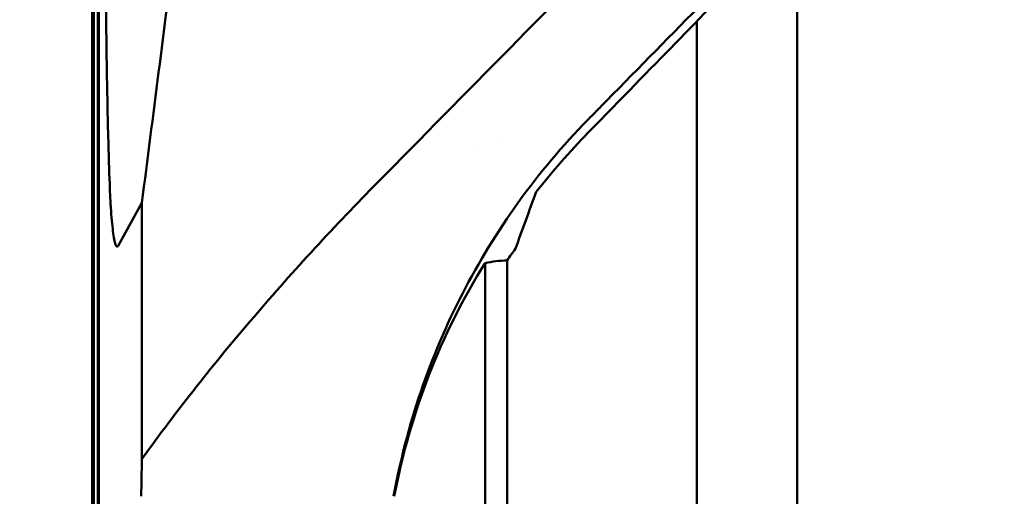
# Model space of a CAD drawing. Header units: millimetres. Extents: x 0 to 4686, y -120 to 1682.
# Tile 56 of 213: x 219 to 268, y 1092 to 1116. Entities that reach past the tile are written whole.
import ezdxf

# ---------------------------------------------------------------- set-up
doc = ezdxf.new("R2010")
doc.units = ezdxf.units.MM
doc.header["$LTSCALE"] = 2
doc.layers.add('Bemaßung (ISO)', color=7, linetype='Continuous', lineweight=25)
doc.layers.add('Sichtbar (ISO)', color=7, linetype='Continuous', lineweight=50)
doc.styles.add('Notiztext (DIN)', font='isocpeur.ttf')
doc.dimstyles.new('Standard (DIN)', dxfattribs={"dimscale": 2, "dimtxt": 3.5, "dimasz": 2.5, "dimexe": 2, "dimexo": 0.5, "dimgap": 0.5, "dimtad": 1, "dimrnd": 1e-08, "dimtxsty": 'Notiztext (DIN)', "dimcen": 0.09, "dimdle": 10, "dimclrd": 256, "dimclre": 256, "dimclrt": 256, "dimadec": 0, "dimazin": 0, "dimtfac": 1, "dimtmove": 0, "dimatfit": 3, "dimfxl": 1, "dimtolj": 1, "dimtzin": 0, "dimlwd": -1, "dimlwe": -1, "dimarcsym": 0})

# ---------------------------------------------------------------- blocks, each defined once
blk = doc.blocks.new('*D23')
at = {"layer": 'Bemaßung (ISO)', "transparency": 16777216}
for p, q in [((224.671, 1471.647), (194.507, 1471.647)), ((198.507, 1466.647), (198.507, 1006.647)), ((228.271, 1001.647), (194.507, 1001.647))]:
    blk.add_line(p, q, dxfattribs=at)
for points in [[(197.673, 1466.647), (199.34, 1466.647), (198.507, 1471.647)], [(197.673, 1006.647), (199.34, 1006.647), (198.507, 1001.647)]]:
    blk.add_solid(points, dxfattribs=at)
at = {"layer": 'Defpoints', "color": 0, "transparency": 16777216}
for p in [(225.671, 1471.647), (198.507, 1001.647), (229.271, 1001.647)]:
    blk.add_point(p, dxfattribs=at)
at = {"layer": 'Bemaßung (ISO)', "transparency": 16777216, "insert": (190.507, 1229.647), "char_height": 7, "attachment_point": 1, "rotation": 90, "style": 'Notiztext (DIN)'}
blk.add_mtext('\\A1;470', dxfattribs=at)
blk = doc.blocks.new('*D24')
at = {"layer": 'Bemaßung (ISO)', "transparency": 16777216}
for p, q in [((224.189, 1486.647), (183.911, 1486.647)), ((187.911, 1481.647), (187.911, 991.647)), ((224.189, 986.647), (183.911, 986.647))]:
    blk.add_line(p, q, dxfattribs=at)
for points in [[(187.077, 1481.647), (188.744, 1481.647), (187.911, 1486.647)], [(187.077, 991.647), (188.744, 991.647), (187.911, 986.647)]]:
    blk.add_solid(points, dxfattribs=at)
at = {"layer": 'Defpoints', "color": 0, "transparency": 16777216}
for p in [(225.189, 1486.647), (187.911, 986.647), (225.189, 986.647)]:
    blk.add_point(p, dxfattribs=at)
at = {"layer": 'Bemaßung (ISO)', "transparency": 16777216, "insert": (179.911, 1229.997), "char_height": 7, "attachment_point": 1, "rotation": 90, "style": 'Notiztext (DIN)'}
blk.add_mtext('\\A1;500', dxfattribs=at)
blk = doc.blocks.new('*D25')
at = {"layer": 'Bemaßung (ISO)', "transparency": 16777216}
for p, q in [((224.189, 1486.647), (159.599, 1486.647)), ((163.599, 987.647), (163.599, 1481.647)), ((239.171, 982.647), (159.599, 982.647))]:
    blk.add_line(p, q, dxfattribs=at)
for points in [[(162.766, 1481.647), (164.432, 1481.647), (163.599, 1486.647)], [(162.766, 987.647), (164.432, 987.647), (163.599, 982.647)]]:
    blk.add_solid(points, dxfattribs=at)
at = {"layer": 'Defpoints', "color": 0, "transparency": 16777216}
for p in [(163.599, 1486.647), (225.189, 1486.647), (240.171, 982.647)]:
    blk.add_point(p, dxfattribs=at)
at = {"layer": 'Bemaßung (ISO)', "transparency": 16777216, "insert": (155.599, 1227.647), "char_height": 7, "attachment_point": 1, "rotation": 90, "style": 'Notiztext (DIN)'}
blk.add_mtext('\\A1;504', dxfattribs=at)

msp = doc.modelspace()

# ---------------------------------------------------------------- linework, layer by layer
at = {"layer": 'Sichtbar (ISO)'}
for p, q in [((223.1112, 1392.7471), (223.1112, 1080.5471)), ((222.7713, 1236.5471), (222.7713, 1080.5471)), ((222.7713, 1236.5471), (222.7713, 1080.5471)), ((222.8586, 1236.4598), (222.8586, 1080.5471)), ((223.0587, 1236.2597), (223.0587, 1080.5471)), ((257.9212, 1083.8982), (257.9212, 1121.1369)), ((252.9212, 1116.0177), (252.9212, 1083.8982)), ((241.9412, 1109.7338), (241.9412, 1109.7338)), ((242.9412, 1110.09), (242.9412, 1110.0899)), ((224.0734, 1104.8296), (225.2543, 1106.965)), ((225.2543, 1094.1972), (225.2543, 1106.965)), ((242.3619, 1087.021), (242.3619, 1103.9628)), ((243.4618, 1104.0978), (243.4618, 1086.1471))]:
    msp.add_line(p, q, dxfattribs=at)
msp.add_arc((272.2565, 1084.1594), 35.0239, 144.11376, 145.30009, dxfattribs=at)
for centre, major_axis, ratio, start_param, end_param in [((272.2304, 1124.2442), (31.0775, 60.0622), 0.2680437, 1.9882278, 2.0369614), ((272.2304, 1084.6281), (-24.7367, 25.6701), 0.964575, 0.2375367, 0.5998408), ((272.2304, 1043.4666), (31.0772, -60.0591), 0.2680667, 3.0136343, 3.0712366), ((227.1498, 1067.314), (-0.0046, 60.3301), 0.0350565, 1.108948, 1.142922)]:
    msp.add_ellipse(centre, major_axis=major_axis, ratio=ratio, start_param=start_param, end_param=end_param, dxfattribs=at)
for points, knots in [([(263.4439, 1134.7847), (259.0111, 1130.2946), (254.5883, 1125.8124), (245.7802, 1116.8833), (241.395, 1112.4364), (237.0204, 1107.9983)], [-3.9789861, -3.9789861, -3.9789861, -3.9789861, -1.9855261, -1.9855261, -0.0000017, -0.0000017, -0.0000017, -0.0000017]), ([(248.4316, 1112.0666), (251.6774, 1115.3723), (254.9287, 1118.6829), (261.4423, 1125.3133), (264.7045, 1128.6332), (267.9716, 1131.9574)], [-2.9449261, -2.9449261, -2.9449261, -2.9449261, -1.4725213, -1.4725213, -0.0001814, -0.0001814, -0.0001814, -0.0001814]), ([(268.2444, 1131.687), (264.322, 1127.6864), (260.0674, 1123.3345), (252.9867, 1116.0853), (250.8954, 1113.9432), (247.49, 1110.4537)], [-4.1591843, -4.1591843, -4.1591843, -4.1591843, -1.6136517, -1.6136517, -0.0000571, -0.0000571, -0.0000571, -0.0000571]), ([(223.705, 1106.7375), (223.6962, 1106.8563), (223.679, 1107.1944), (223.636, 1108.2755), (223.6101, 1109.0344), (223.5513, 1111.2227), (223.524, 1112.5646), (223.4879, 1114.9397), (223.476, 1115.936), (223.4599, 1117.7192), (223.4546, 1118.4983), (223.4471, 1120.0683), (223.445, 1120.8625), (223.4445, 1121.6576)], [0.00025639, 0.00025639, 0.00025639, 0.00025639, 0.08343872, 0.08343872, 0.17329707, 0.17329707, 0.28644393, 0.28644393, 0.36379521, 0.36379521, 0.42199848, 0.42199848, 0.48063485, 0.48063485, 0.48063485, 0.48063485]), ([(248.4316, 1112.0666), (248.2749, 1111.907), (248.1181, 1111.7473), (247.8043, 1111.4278), (247.6473, 1111.2679), (247.4902, 1111.108)], [0.00000731, 0.00000731, 0.00000731, 0.00000731, 0.07107735, 0.07107735, 0.14214743, 0.14214743, 0.14214743, 0.14214743]), ([(247.4902, 1111.108), (244.9569, 1108.529), (242.8564, 1105.5966), (239.6166, 1099.3043), (238.4487, 1095.9052), (237.8047, 1092.3468)], [-2.2977876, -2.2977876, -2.2977876, -2.2977876, -1.144707, -1.144707, -0.0000029, -0.0000029, -0.0000029, -0.0000029]), ([(247.49, 1110.4537), (247.0348, 1109.9866), (246.5904, 1109.5054), (245.7318, 1108.5234), (245.3172, 1108.023), (244.9143, 1107.509)], [0.00006394, 0.00006394, 0.00006394, 0.00006394, 0.21807423, 0.21807423, 0.43219506, 0.43219506, 0.43219506, 0.43219506]), ([(237.0204, 1107.9983), (234.8968, 1105.844), (232.8248, 1103.607), (228.8962, 1099.0216), (227.0156, 1096.6511), (225.2543, 1094.1972)], [-1.9117581, -1.9117581, -1.9117581, -1.9117581, -0.9480941, -0.9480941, -0.000001, -0.000001, -0.000001, -0.000001])]:
    msp.add_open_spline(points, degree=3, knots=knots, dxfattribs=at)
for points in [[(225.2543, 1106.965), (225.8117, 1111.3028), (226.369, 1115.6407), (226.9264, 1119.9787)], [(223.7051, 1106.7362), (223.7051, 1106.7365), (223.7051, 1106.7369), (223.7051, 1106.7372)], [(224.0734, 1104.8296), (224.0263, 1104.7445), (223.9363, 1104.7978), (223.8122, 1105.4665), (223.7393, 1106.2558), (223.7051, 1106.7362)]]:
    msp.add_open_spline(points, degree=3, dxfattribs=at)

# ---------------------------------------------------------------- dimensions: what is measured, and where the dimension line sits
at = {"layer": 'Bemaßung (ISO)'}
for base, p1, p2, angle, picture, middle in [((163.5989, 1486.6471), (240.1713, 982.6471), (225.189, 1486.6471), 90, '*D25', (163.5989, 1234.6471)), ((187.9106, 986.6471), (225.189, 1486.6471), (225.189, 986.6471), 270, '*D24', (187.9106, 1236.6471)), ((198.5065, 1001.6471), (225.6713, 1471.6471), (229.2713, 1001.6471), 90, '*D23', (198.5065, 1236.6471))]:
    dim = msp.add_linear_dim(base=base, p1=p1, p2=p2, angle=angle, dimstyle='Standard (DIN)', override={"dimgap": 0.5, "dimdec": 2, "dimtol": 0, "dimlim": 0, "dimtp": 0, "dimtm": 0, "dimtdec": 2, "dimtofl": 0, "dimatfit": 1}, dxfattribs=at)
    dim.commit()
    dim.dimension.update_dxf_attribs({"geometry": picture, "text_midpoint": middle, "dimtype": 160})

doc.saveas('drawing.dxf')
